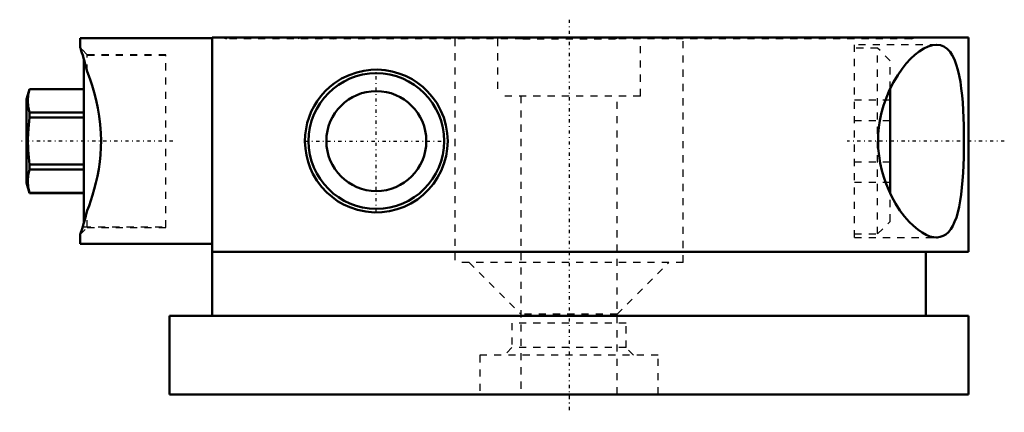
# Model space of a CAD drawing. Header units: millimetres. Extents: x -77 to 61, y -2 to 52.
import ezdxf

# ---------------------------------------------------------------- set-up
doc = ezdxf.new("R2010")
doc.units = ezdxf.units.MM
doc.linetypes.add('Center', pattern=[1.5, 0.45, -0.5, 0.05, -0.5])
doc.linetypes.add('Dashed', pattern=[2, 1, -1])
for name, color, linetype, lineweight in [('AM_0', 7, 'Continuous', 50), ('AM_7', 7, 'Center', 25), ('AM_9', 6, 'Dashed', 25)]:
    doc.layers.add(name, color=color, linetype=linetype, lineweight=lineweight)

msp = doc.modelspace()

# ---------------------------------------------------------------- linework, layer by layer
at = {"layer": 'AM_0'}
for p, q in [((-68.5, 49.9), (-68.5, 48.59)), ((-68.5, 49.9), (-50, 49.9)), ((-50, 50), (-50, 11)), ((56, 50), (-50, 50)), ((56, 20), (56, 50)), ((-68, 23.98), (-68, 47.02)), ((-75.62, 42.78), (-76, 41.35)), ((-68, 42.78), (-75.62, 42.78)), ((-75.62, 42.77), (-75.62, 42.78)), ((45, 28.15), (45, 42.84)), ((-68, 42.77), (-75.62, 42.77)), ((-76, 29.65), (-76, 41.35)), ((-75.62, 39.49), (-68, 39.49)), ((-75.62, 38.78), (-75.62, 39.49)), ((-68, 38.78), (-75.62, 38.78)), ((-75.62, 32.22), (-68, 32.22)), ((-75.62, 31.51), (-75.62, 32.22)), ((-68, 31.51), (-75.62, 31.51)), ((-76, 29.65), (-75.62, 28.22)), ((-75.62, 28.23), (-68, 28.23)), ((-75.62, 28.22), (-75.62, 28.23)), ((-75.62, 28.22), (-68, 28.22)), ((-68.5, 22.41), (-68.5, 21.1)), ((-68.5, 21.1), (-50, 21.1)), ((56, 20), (-50, 20)), ((50, 11), (50, 20)), ((56, 11), (-56, 11)), ((-56, 11), (-56, 0)), ((56, 0), (56, 11)), ((56, 0), (-56, 0))]:
    msp.add_line(p, q, dxfattribs=at)
for points in [[(-67.5, 45.22), (-67.64, 45.75), (-67.78, 46.24), (-67.91, 46.71), (-68.04, 47.13), (-68.15, 47.51), (-68.26, 47.84), (-68.35, 48.13), (-68.42, 48.35), (-68.47, 48.5), (-68.49, 48.58), (-68.5, 48.6)], [(43.31, 35.5), (43.34, 36.47), (43.43, 37.44), (43.57, 38.39), (43.75, 39.31), (44.08, 40.49), (44.47, 41.62), (44.92, 42.67), (45.47, 43.75), (46.06, 44.74), (46.69, 45.63), (47.27, 46.36), (47.87, 47), (48.47, 47.57), (49.06, 48.04), (49.71, 48.46), (50.34, 48.76), (50.95, 48.94), (51.5, 49)], [(51.5, 49), (51.52, 49), (52.04, 48.93), (52.53, 48.75), (52.98, 48.43), (53.39, 48), (53.71, 47.51), (54.01, 46.91), (54.27, 46.23), (54.5, 45.46), (54.68, 44.66), (54.84, 43.8), (54.97, 42.87), (55.08, 41.89), (55.17, 40.89), (55.24, 39.84), (55.29, 38.77), (55.32, 37.67), (55.34, 36.56), (55.35, 35.44), (55.34, 34.31), (55.32, 33.2), (55.28, 32.11), (55.23, 31.03), (55.16, 29.98), (55.07, 28.98), (54.96, 28.03), (54.82, 27.12), (54.67, 26.28), (54.49, 25.5), (54.28, 24.8), (54.04, 24.17), (53.78, 23.61), (53.49, 23.14), (53.16, 22.74), (52.81, 22.43), (52.43, 22.2), (52.02, 22.06), (51.57, 22), (51.5, 22)], [(-67.5, 25.78), (-67.26, 26.44), (-67.01, 27.16), (-66.76, 27.94), (-66.52, 28.77), (-66.29, 29.66), (-66.08, 30.6), (-65.9, 31.58), (-65.75, 32.59), (-65.66, 33.58), (-65.6, 34.58), (-65.58, 35.59), (-65.6, 36.6), (-65.69, 37.8), (-65.83, 38.98), (-66.02, 40.12), (-66.26, 41.24), (-66.54, 42.29), (-66.82, 43.27), (-67.05, 43.97), (-67.28, 44.62), (-67.5, 45.22)], [(-17, 35.5), (-17.06, 34.43), (-17.23, 33.36), (-17.52, 32.33), (-17.91, 31.33), (-18.41, 30.39), (-18.99, 29.51), (-19.67, 28.7), (-20.43, 27.97), (-21.24, 27.32), (-22.15, 26.76), (-23.1, 26.29), (-24.07, 25.94), (-25.14, 25.67), (-26.22, 25.53), (-27.3, 25.5), (-28.47, 25.61), (-29.62, 25.85), (-30.72, 26.22), (-31.59, 26.62), (-32.42, 27.1), (-33.21, 27.67), (-33.95, 28.31), (-34.68, 29.09), (-35.33, 29.96), (-35.89, 30.92), (-36.27, 31.74), (-36.57, 32.61), (-36.8, 33.52), (-36.94, 34.46), (-37, 35.42), (-36.96, 36.38), (-36.85, 37.22), (-36.67, 38.05), (-36.43, 38.84), (-36.11, 39.63), (-35.73, 40.38), (-35.29, 41.09), (-34.76, 41.81), (-34.16, 42.48), (-33.52, 43.08), (-32.84, 43.62), (-31.86, 44.24), (-30.81, 44.74), (-29.72, 45.12), (-28.76, 45.34), (-27.77, 45.47), (-26.77, 45.5), (-25.76, 45.42), (-24.79, 45.25), (-23.83, 44.98), (-22.89, 44.62), (-21.98, 44.15), (-21.22, 43.66), (-20.49, 43.09), (-19.82, 42.46), (-19.2, 41.76), (-18.54, 40.84), (-17.99, 39.84), (-17.55, 38.78), (-17.25, 37.71), (-17.06, 36.61), (-17, 35.5)], [(-75.62, 42.77), (-75.77, 41.96), (-75.83, 41.14), (-75.77, 40.32), (-75.62, 39.49)], [(-75.62, 38.78), (-75.76, 37.27), (-75.82, 35.76), (-75.79, 34.23), (-75.67, 32.7), (-75.62, 32.22)], [(51.5, 22), (51.08, 22.03), (50.58, 22.15), (50.06, 22.36), (49.48, 22.68), (48.88, 23.1), (48.27, 23.6), (47.67, 24.2), (47.02, 24.94), (46.38, 25.79), (45.77, 26.73), (45.2, 27.76), (44.8, 28.6), (44.43, 29.49), (44.11, 30.42), (43.83, 31.39), (43.61, 32.38), (43.45, 33.41), (43.34, 34.45), (43.31, 35.5)], [(-75.62, 31.51), (-75.77, 30.7), (-75.83, 29.88), (-75.77, 29.06), (-75.62, 28.23)], [(-68.5, 22.4), (-68.5, 22.4), (-68.48, 22.46), (-68.45, 22.57), (-68.39, 22.73), (-68.32, 22.94), (-68.24, 23.21), (-68.14, 23.54), (-68.03, 23.9), (-67.9, 24.33), (-67.77, 24.79), (-67.64, 25.27), (-67.5, 25.78)]]:
    msp.add_lwpolyline(points, dxfattribs=at)
for radius in [9.5, 7]:
    msp.add_circle((-27, 35.5), radius, dxfattribs=at)
at = {"layer": 'AM_7'}
for p, q in [((0, 52.5), (0, -2.5)), ((-27, 25.52), (-27, 45.48)), ((-55.52, 35.5), (-76.97, 35.5)), ((-36.98, 35.5), (-17.02, 35.5)), ((61, 35.5), (39, 35.5))]:
    msp.add_line(p, q, dxfattribs=at)
at = {"layer": 'AM_9'}
for p, q in [((-48.55, 50), (-48, 49.8)), ((-6.56, 49.8), (-48, 49.8)), ((-37.45, 50), (-38, 49.8)), ((-33.55, 50), (-33, 49.8)), ((-16, 49.8), (-16, 18.5)), ((-10, 49.8), (-10, 41.8)), ((-9.47, 49.8), (-9.28, 50)), ((-6.96, 50), (-6.46, 49.8)), ((-5.7, 50), (-6.56, 49.8)), ((-6.46, 49.8), (6.46, 49.8)), ((6.56, 49.8), (5.7, 50)), ((6.46, 49.8), (6.96, 50)), ((48, 49.8), (6.56, 49.8)), ((9.28, 50), (9.47, 49.8)), ((10, 41.8), (10, 49.8)), ((16, 18.5), (16, 49.8)), ((33, 49.8), (33.55, 50)), ((38, 49.8), (37.45, 50)), ((48, 49.8), (48.55, 50)), ((-67.5, 47.6), (-68.5, 48.6)), ((40, 22), (40, 49)), ((51.56, 49), (40, 49)), ((43.25, 48.5), (40, 48.5)), ((43.25, 22.5), (43.25, 48.5)), ((45, 46.75), (43.25, 48.5)), ((51.5, 49), (51.41, 49)), ((-68, 47.02), (-68, 47.5)), ((-56.5, 47.5), (-68, 47.5)), ((-67.5, 45.22), (-67.5, 47.6)), ((-56.5, 47.6), (-67.5, 47.6)), ((-56.5, 23.4), (-56.5, 47.6)), ((45, 42.84), (45, 46.75)), ((10, 41.8), (-10, 41.8)), ((-6.75, 41.8), (-6.75, 0)), ((6.75, 0), (6.75, 41.8)), ((40, 41.27), (45, 41.27)), ((40, 38.39), (45, 38.39)), ((43.32, 35.95), (43.32, 35.08)), ((55.35, 35.5), (55.35, 35.95)), ((40, 32.61), (45, 32.61)), ((40, 29.73), (45, 29.73)), ((45, 24.25), (45, 28.15)), ((-67.5, 23.4), (-67.5, 25.78)), ((-68, 23.5), (-68, 23.98)), ((-68, 23.5), (-56.5, 23.5)), ((43.25, 22.5), (45, 24.25)), ((-68.5, 22.4), (-67.5, 23.4)), ((-67.5, 23.4), (-56.5, 23.4)), ((40, 22.5), (43.25, 22.5)), ((40, 22), (51.5, 22)), ((51.36, 22), (51.5, 22)), ((16, 18.5), (-16, 18.5)), ((-14, 18.5), (-6.75, 11.25)), ((6.75, 11.25), (14, 18.5)), ((6.75, 11.25), (-6.75, 11.25)), ((8, 10), (-8, 10)), ((-8, 10), (-8, 6.56)), ((8, 6.56), (8, 10)), ((-8, 6.56), (-9.06, 5.5)), ((8, 6.56), (-8, 6.56)), ((9.06, 5.5), (8, 6.56)), ((12.5, 5.5), (-12.5, 5.5)), ((-12.5, 5.5), (-12.5, 0)), ((12.5, 0), (12.5, 5.5))]:
    msp.add_line(p, q, dxfattribs=at)

doc.saveas('drawing.dxf')
